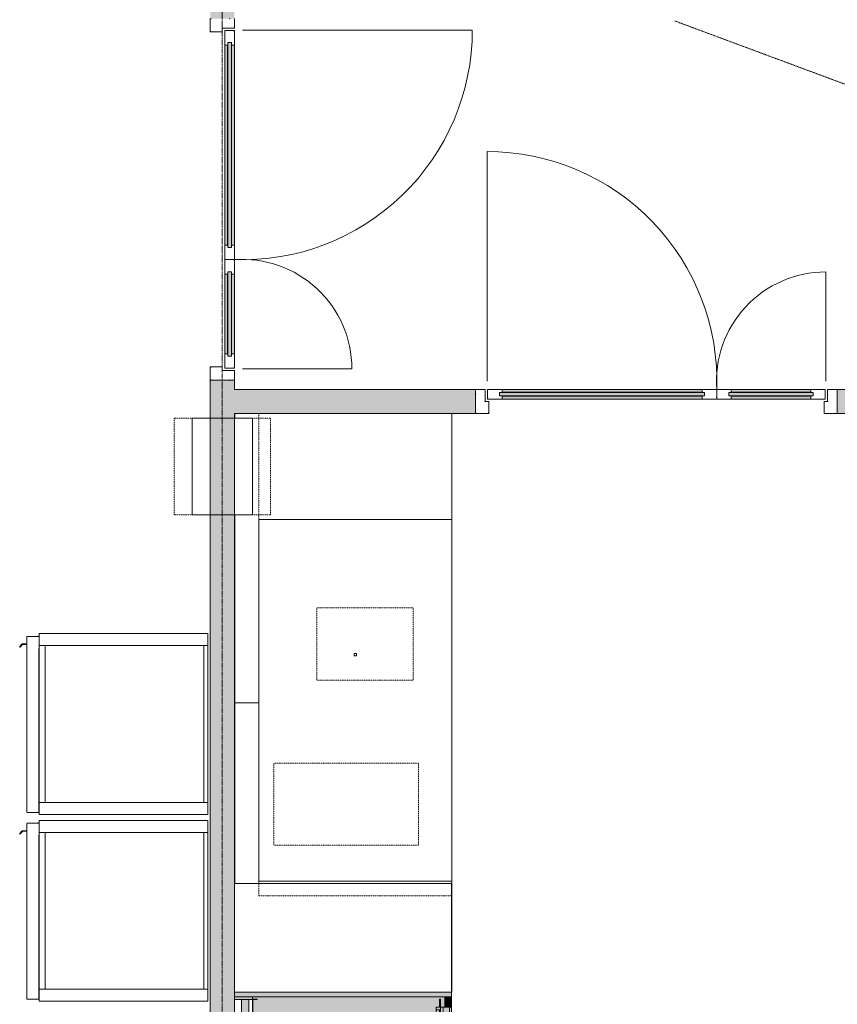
# Model space of a CAD drawing. Header units: millimetres. Extents: x -281 to 121694, y -16481 to 65128.
# Tile 23 of 256: x 16360 to 19750, y 11699 to 15783. Entities that reach past the tile are written whole.
import ezdxf

# ---------------------------------------------------------------- set-up
doc = ezdxf.new("R2010")
doc.units = ezdxf.units.MM
doc.linetypes.add('Grid Line', pattern=[12, 6, -2, 2, -2])
doc.linetypes.add('NLRS_Dash-0_6mm_Space-0_6mm_cpz', pattern=[1.2, 0.6, -0.6])
for name, color, linetype, lineweight in [('A--A2__Ruwbouw', 8, 'Continuous', 5), ('A--L$01A__Algemeen', 7, 'Continuous', 5), ('A--L$07A__Stramien', 1, 'Continuous', 5), ('A--L21__Buitenwanden', 3, 'Continuous', 5), ('A--L3__Afbouw', 2, 'Continuous', 5), ('A--L5__InstallatiesW', 7, 'Continuous', 5), ('A--L82__LosseGebruikersInvent', 1, 'Continuous', 5), ('A--L8__LosseInventaris', 1, 'Continuous', 5), ('Specialty Equipment', 1, 'Continuous', 5)]:
    doc.layers.add(name, color=color, linetype=linetype, lineweight=lineweight)

# ---------------------------------------------------------------- blocks, each defined once
blk = doc.blocks.new('NLRS_30_DO_UN_clearance zone dashed-SH_gen_cpz - NLRS_30_DO_UN_clearance zone dashed-SH_gen_cpz-10502057-L_80_ 16')
at = {"layer": 'A--L3__Afbouw', "linetype": 'NLRS_Dash-0_6mm_Space-0_6mm_cpz'}
blk.add_line((427.1, -320.1), (-487.5, 20), dxfattribs=at)
blk.add_arc((-487.5, 20), 975.8, 339.6014, 357.6507, dxfattribs=at)
blk = doc.blocks.new('NLRS_30_DO_WB_deur dubbel draai-SH_gen_cpz1 - 32_31_13_deur dubbel invulling glas_gen_aluminium_1500x2800_systeemwand-62867148-L_80_ 16')
at = {"layer": 'A--L3__Afbouw'}
for p, q in [((-750, 50), (-695, 50)), ((-749, 47.3), (-750, 47.3)), ((-750, 46.5), (-749, 46.5)), ((-749, 46.5), (-749, 47.3)), ((-696, 47.3), (-696, 46.5)), ((-695, 47.3), (-696, 47.3)), ((-696, 46.5), (-695, 46.5)), ((-695, 50), (-695, 47.3)), ((-695, 46.5), (-695, 0)), ((695, 50), (750, 50)), ((695, 47.3), (695, 50)), ((696, 47.3), (695, 47.3)), ((695, 46.5), (696, 46.5)), ((695, 0), (695, 46.5)), ((696, 46.5), (696, 47.3)), ((749, 47.3), (749, 46.5)), ((750, 47.3), (749, 47.3)), ((749, 46.5), (750, 46.5)), ((-749, -30), (-750, -30)), ((-750, -30.8), (-749, -30.8)), ((-749, -30.8), (-749, -30)), ((-711, 0), (-711, -0.8)), ((-695, 0), (-711, 0)), ((-711, -0.8), (-710, -0.8)), ((-710, -0.8), (-710, -50)), ((711, 0), (695, 0)), ((710, -0.8), (711, -0.8)), ((710, -50), (710, -0.8)), ((711, -0.8), (711, 0)), ((749, -30), (749, -30.8)), ((750, -30), (749, -30)), ((749, -30.8), (750, -30.8)), ((-710, -50), (-750, -50)), ((750, -50), (710, -50))]:
    blk.add_line(p, q, dxfattribs=at)
blk = doc.blocks.new('NLRS_30_DO_UN_paneel dubbel-SH_gen_cpz - 31_31_01_paneel_gen-62824535-L_80_ 16')
at = {"layer": 'A--L3__Afbouw'}
for points in [[(-175, -7.5), (175, -7.5), (175, 7.5), (-175, 7.5), (-175, -3.8)], [(165, 8.3), (165, 20), (-165, 20), (-165, 8.3), (55, 8.3)], [(165, -20), (165, -8.3), (-165, -8.3), (-165, -20), (55, -20)]]:
    blk.add_hatch(color=256, dxfattribs=at).paths.add_polyline_path(points)
for p, q in [((-225, 20), (-165, 20)), ((-225, 13.3), (-225, 20)), ((-224, 13.3), (-225, 13.3)), ((-225, 12.5), (-224, 12.5)), ((-225, -16.5), (-225, 12.5)), ((-224, 12.5), (-224, 13.3)), ((-175, 7.5), (-175, -7.5)), ((-166, 7.5), (-175, 7.5)), ((-175, 7.5), (175, 7.5)), ((-175, -7.5), (-175, 7.5)), ((-166, 8.3), (-166, 7.5)), ((-165, 8.3), (-166, 8.3)), ((-165, 20), (-165, 8.3)), ((-165, 20), (165, 20)), ((165, 8.3), (-165, 8.3)), ((165, 20), (225, 20)), ((165, 8.3), (165, 20)), ((166, 8.3), (165, 8.3)), ((166, 7.5), (166, 8.3)), ((175, 7.5), (166, 7.5)), ((175, -7.5), (175, 7.5)), ((175, 7.5), (175, -7.5)), ((224, 13.3), (224, 12.5)), ((225, 13.3), (224, 13.3)), ((224, 12.5), (225, 12.5)), ((225, 20), (225, 13.3)), ((225, 12.5), (225, -16.5)), ((-224, -16.5), (-225, -16.5)), ((-225, -17.3), (-224, -17.3)), ((-225, -20), (-225, -17.3)), ((-225, -20), (-225, -17.3)), ((-224, -17.3), (-225, -17.3)), ((-165, -20), (-225, -20)), ((-224, -17.3), (-224, -16.5)), ((-175, -7.5), (-166, -7.5)), ((175, -7.5), (-175, -7.5)), ((-166, -7.5), (-166, -8.3)), ((-166, -8.3), (-165, -8.3)), ((-165, -8.3), (-165, -20)), ((-165, -8.3), (165, -8.3)), ((165, -20), (-165, -20)), ((165, -8.3), (166, -8.3)), ((165, -20), (165, -8.3)), ((225, -20), (165, -20)), ((166, -7.5), (175, -7.5)), ((166, -8.3), (166, -7.5)), ((224, -16.5), (224, -17.3)), ((225, -16.5), (224, -16.5)), ((224, -17.3), (225, -17.3)), ((225, -17.3), (224, -17.3)), ((225, -17.3), (225, -20)), ((225, -20), (225, -17.3))]:
    blk.add_line(p, q, dxfattribs=at)
blk = doc.blocks.new('NLRS_30_DO_UN_paneel dubbel-SH_gen_cpz - 31_31_01_paneel_gen-V237-L_80_ 16')
at = {"layer": 'A--L3__Afbouw'}
for points in [[(425, 7.5), (-425, 7.5), (-425, -7.5), (425, -7.5)], [(415, 20), (-415, 20), (-415, 8.3), (415, 8.3)], [(416, 7.5), (415, 8.3), (415, 7.5)], [(415, -8.3), (-415, -8.3), (-415, -20), (415, -20)], [(416, -8.3), (415, -7.5), (415, -8.3)]]:
    blk.add_hatch(color=256, dxfattribs=at).paths.add_polyline_path(points)
for p, q in [((-415, 20), (-475, 20)), ((-475, 20), (-475, 17.3)), ((-475, 20), (-475, 17.3)), ((-475, 17.3), (-474, 17.3)), ((-474, 17.3), (-475, 17.3)), ((-474, 16.5), (-475, 16.5)), ((-475, 16.5), (-475, -12.5)), ((-474, 17.3), (-474, 16.5)), ((-425, -7.5), (-425, 7.5)), ((-425, 7.5), (-416, 7.5)), ((425, 7.5), (-425, 7.5)), ((-425, 7.5), (-425, -7.5)), ((-416, 7.5), (-416, 8.3)), ((-416, 8.3), (-415, 8.3)), ((-415, 8.3), (-415, 20)), ((415, 20), (-415, 20)), ((-415, 8.3), (415, 8.3)), ((475, 20), (415, 20)), ((415, 20), (415, 8.3)), ((415, 8.3), (416, 8.3)), ((416, 8.3), (416, 7.5)), ((416, 7.5), (425, 7.5)), ((425, 7.5), (425, -7.5)), ((425, -7.5), (425, 7.5)), ((474, 16.5), (474, 17.3)), ((474, 17.3), (475, 17.3)), ((475, 17.3), (474, 17.3)), ((475, 16.5), (474, 16.5)), ((475, 17.3), (475, 20)), ((475, 20), (475, 17.3)), ((475, -12.5), (475, 16.5)), ((-475, -12.5), (-474, -12.5)), ((-474, -13.3), (-475, -13.3)), ((-475, -13.3), (-475, -20)), ((-475, -20), (-415, -20)), ((-474, -12.5), (-474, -13.3)), ((-416, -7.5), (-425, -7.5)), ((-425, -7.5), (425, -7.5)), ((-416, -8.3), (-416, -7.5)), ((-415, -8.3), (-416, -8.3)), ((-415, -20), (-415, -8.3)), ((415, -8.3), (-415, -8.3)), ((-415, -20), (415, -20)), ((416, -8.3), (415, -8.3)), ((415, -8.3), (415, -20)), ((415, -20), (475, -20)), ((425, -7.5), (416, -7.5)), ((416, -7.5), (416, -8.3)), ((474, -13.3), (474, -12.5)), ((474, -12.5), (475, -12.5)), ((475, -13.3), (474, -13.3)), ((475, -20), (475, -13.3))]:
    blk.add_line(p, q, dxfattribs=at)
blk = doc.blocks.new('NLRS_30_DO_UN_clearance zone-SH_gen_cpz - NLRS_30_DO_UN_clearance zone-SH_gen_cpz-62715436-L_80_ 16')
at = {"layer": 'A--L3__Afbouw'}
blk.add_line((-477.5, 1006.6), (-477.5, 53.5), dxfattribs=at)
blk.add_arc((-477.5, 53.5), 953.1, 357.9857, 90, dxfattribs=at)
blk = doc.blocks.new('NLRS_30_DO_UN_paneel dubbel-SH_gen_cpz - 31_31_01_paneel_gen-V188-L_80_ 16')
at = {"layer": 'A--L3__Afbouw'}
for points in [[(-97.9, 7.5), (-425, 7.5), (-425, -7.5), (425, -7.5), (425, 7.5), (275.4, 7.5)], [(-415, 20), (-415, 8.3), (415, 8.3), (415, 20), (-97.9, 20)], [(-415, -8.3), (-415, -20), (415, -20), (415, -8.3), (-97.9, -8.3)]]:
    blk.add_hatch(color=256, dxfattribs=at).paths.add_polyline_path(points)
for p, q in [((-415, 20), (-475, 20)), ((-475, 20), (-475, 17.3)), ((-475, 20), (-475, 17.3)), ((-475, 17.3), (-474, 17.3)), ((-474, 17.3), (-475, 17.3)), ((-474, 16.5), (-475, 16.5)), ((-475, 16.5), (-475, -12.5)), ((-474, 17.3), (-474, 16.5)), ((-425, -7.5), (-425, 7.5)), ((-425, 7.5), (-416, 7.5)), ((425, 7.5), (-425, 7.5)), ((-425, 7.5), (-425, -7.5)), ((-416, 7.5), (-416, 8.3)), ((-416, 8.3), (-415, 8.3)), ((-415, 8.3), (-415, 20)), ((415, 20), (-415, 20)), ((-415, 8.3), (415, 8.3)), ((475, 20), (415, 20)), ((415, 20), (415, 8.3)), ((415, 8.3), (416, 8.3)), ((416, 8.3), (416, 7.5)), ((416, 7.5), (425, 7.5)), ((425, 7.5), (425, -7.5)), ((425, -7.5), (425, 7.5)), ((474, 16.5), (474, 17.3)), ((474, 17.3), (475, 17.3)), ((475, 17.3), (474, 17.3)), ((475, 16.5), (474, 16.5)), ((475, 17.3), (475, 20)), ((475, 20), (475, 17.3)), ((475, -12.5), (475, 16.5)), ((-475, -12.5), (-474, -12.5)), ((-474, -13.3), (-475, -13.3)), ((-475, -13.3), (-475, -20)), ((-475, -20), (-415, -20)), ((-474, -12.5), (-474, -13.3)), ((-416, -7.5), (-425, -7.5)), ((-425, -7.5), (425, -7.5)), ((-416, -8.3), (-416, -7.5)), ((-415, -8.3), (-416, -8.3)), ((-415, -20), (-415, -8.3)), ((415, -8.3), (-415, -8.3)), ((-415, -20), (415, -20)), ((416, -8.3), (415, -8.3)), ((415, -8.3), (415, -20)), ((415, -20), (475, -20)), ((425, -7.5), (416, -7.5)), ((416, -7.5), (416, -8.3)), ((474, -13.3), (474, -12.5)), ((474, -12.5), (475, -12.5)), ((475, -13.3), (474, -13.3)), ((475, -20), (475, -13.3))]:
    blk.add_line(p, q, dxfattribs=at)
blk = doc.blocks.new('NLRS_30_DO_UN_clearance zone-SH_gen_cpz - NLRS_30_DO_UN_clearance zone-SH_gen_cpz-62764942-L_80_ 16')
at = {"layer": 'A--L3__Afbouw'}
blk.add_line((-227.5, -507.2), (-227.5, -53.5), dxfattribs=at)
blk.add_arc((-227.5, -53.5), 453.7, 270, 4.2341, dxfattribs=at)
blk = doc.blocks.new('NLRS_82_SE_LB_laboratorium apparaat space reservation_gen_cpz - lab apparaat_tafelniveau-57700668-L_80_ 16')
at = {"layer": 'A--L8__LosseInventaris', "linetype": 'NLRS_Dash-0_6mm_Space-0_6mm_cpz'}
for p, q in [((-450, 225), (450, 225)), ((-450, 225), (-450, -225)), ((450, 225), (450, -225)), ((-450, -225), (450, -225))]:
    blk.add_line(p, q, dxfattribs=at)
at = {"layer": 'Specialty Equipment'}
for p, q in [((450, 225), (-450, 225)), ((-450, 225), (-450, -225)), ((450, -225), (450, 225)), ((-450, -225), (450, -225))]:
    blk.add_line(p, q, dxfattribs=at)
blk = doc.blocks.new('NLRS_57_ME_UN_zuurkast_gen_kad - zuurkast dxbxh 900x1200x2700-V441-L_80_ 16')
at = {"layer": 'A--L5__InstallatiesW'}
for points in [[(-600, -900), (-581, -900), (-581, -2), (-583, 0), (-598, 0), (-600, -2), (-600, -688.9)], [(581, -900), (600, -900), (600, -2), (598, 0), (583, 0), (581, -2), (581, -688.9)], [(-569.5, -75), (-569.5, -76), (-569.5, -75)]]:
    blk.add_hatch(color=254, dxfattribs=at).paths.add_polyline_path(points)
at = {"layer": 'A--L8__LosseInventaris'}
h = blk.add_hatch(color=254, dxfattribs=at)
h.paths.add_polyline_path([(-600, 0), (-600, -2), (-598, 0)])
h.paths.add_polyline_path([(-583, 0), (-581, -2), (-581, -75), (-570, -75), (-570, 0), (-581, 0)])
for points in [[(-570, -60), (570, -60), (570, -30), (-570, -30)], [(-537, -866), (537, -866), (537, -855), (-537, -855)], [(-526, -836.4), (-526, -850.5), (526, -850.5), (526, -836.4), (-383.9, -836.4)], [(-526, -855), (526, -855), (526, -850.5), (-526, -850.5)], [(-581, -875.5), (-581, -898), (-579, -900), (-539, -900), (-537, -898), (-537, -874.3), (-539, -872.3), (-579, -872.3), (-581, -874.3)], [(-537, -868.5), (537, -867.9), (537, -866), (-537, -866.7), (-537, -867.9)], [(-537, -868.5), (-537, -872), (537, -872), (537, -868.5), (-383.9, -868.5)], [(-537, -874.3), (-537, -892), (537, -892), (537, -872), (-537, -872.3)], [(-537, -896.3), (-537, -900), (537, -898.9), (537, -892), (-537, -892.8), (-537, -895.3)], [(537, -898), (539, -900), (579, -900), (581, -898), (581, -874.3), (579, -872.3), (539, -872.3), (537, -874.3)]]:
    blk.add_hatch(color=254, dxfattribs=at).paths.add_polyline_path(points)
h = blk.add_hatch(color=254, dxfattribs=at)
h.paths.add_polyline_path([(570, 0), (570, -75), (581, -75), (581, -2), (583, 0), (581, 0)])
h.paths.add_polyline_path([(598, 0), (600, -2), (600, 0)])
h = blk.add_hatch(color=254, dxfattribs=at)
h.paths.add_polyline_path([(-581, -868.5), (-581, -874.3), (-579, -872.3), (-539, -872.3), (-537, -874.3), (-537, -855), (-571, -855), (-571, -850.5), (-537, -850.5), (-537, -836.4), (537, -836.4), (537, -850.5), (571, -850.5), (571, -855), (537, -855), (537, -874.3), (539, -872.3), (579, -872.3), (581, -874.3), (581, -75), (-581, -76), (-581, -867.9)])
h.paths.add_polyline_path([(-581, -900), (-579, -900), (-581, -898)])
h.paths.add_polyline_path([(-539, -900), (-537, -898.9), (-537.9, -898.9), (-538.9, -899.9)])
h.paths.add_polyline_path([(-90, -315.5), (-90, -280), (510, -280), (510, -620), (-90, -620)])
h.paths.add_polyline_path([(537, -898), (537, -900), (537.9, -898.9), (537.1, -898.1)])
h.paths.add_polyline_path([(579, -900), (581, -900), (581, -898)])
h = blk.add_hatch(color=254, dxfattribs=at)
h.paths.add_polyline_path([(-571, -855), (-526, -855), (-526, -836.4), (-537, -836.4), (-537, -850.5), (-571, -850.5)])
h.paths.add_polyline_path([(526, -855), (571, -855), (571, -850.5), (537, -850.5), (537, -836.4), (526, -836.4), (526, -850.5)])
at = {"layer": 'A--L5__InstallatiesW', "color": 5}
for p, q in [((-583, 0), (-598, 0)), ((598, 0), (583, 0)), ((-600, -2), (-600, -900)), ((-581, -900), (-581, -2)), ((581, -2), (581, -900)), ((600, -900), (600, -2)), ((-571, -76.5), (-571, -94)), ((-570, -94), (-570, -76.5)), ((569.5, -75), (-569.5, -75)), ((-569.5, -76), (569.5, -76)), ((570, -76.5), (570, -94)), ((571, -94), (571, -76.5)), ((-571, -94), (-570, -94)), ((570, -94), (571, -94)), ((-600, -900), (-581, -900)), ((581, -900), (600, -900))]:
    blk.add_line(p, q, dxfattribs=at)
for centre, radius, start, end in [((-583, -2), 2, 0, 90), ((583, -2), 2, 90, 180), ((598, -2), 2, 360, 90), ((-598, -2), 2, 90, 180), ((-569.5, -76.5), 1.46, 90, 180), ((-569.5, -76.5), 0.5, 90, 180), ((569.5, -76.5), 1.46, 0, 90), ((569.5, -76.5), 0.5, 0, 90)]:
    blk.add_arc(centre, radius, start, end, dxfattribs=at)
at = {"layer": 'A--L8__LosseInventaris', "color": 5}
for p, q in [((-600, 0), (-600, -2)), ((-570, -75), (-570, 0)), ((570, -30), (-570, -30)), ((-570, -30), (-570, -60)), ((570, 0), (570, -75)), ((570, -60), (570, -30)), ((-569.5, -75), (-581, -75)), ((-570, -60), (570, -60)), ((581, -75), (569.5, -75)), ((-537, -866), (-537, -855)), ((526, -855), (-526, -855)), ((537, -855), (537, -866)), ((-537, -868.5), (-537, -866)), ((-537, -866), (537, -866)), ((-537, -872), (-537, -868.5)), ((-537, -874.4), (-537, -872)), ((537, -892), (-537, -892)), ((537, -866), (537, -868.5)), ((537, -868.5), (537, -872)), ((537, -872), (537, -874.4)), ((-581, -900), (-579, -900)), ((-539, -900), (-537, -900)), ((-537, -898.9), (-537, -900)), ((-537, -900), (537, -900)), ((537, -900), (537, -898.9)), ((537, -900), (539, -900)), ((579, -900), (581, -900))]:
    blk.add_line(p, q, dxfattribs=at)
at = {"layer": 'Specialty Equipment'}
for p, q in [((-571, -850.5), (-571, -855)), ((-537, -850.5), (-571, -850.5)), ((-571, -855), (-526, -855)), ((-526, -836.4), (-537, -836.4)), ((-537, -836.4), (-537, -850.5)), ((-526, -855), (-526, -836.4)), ((526, -836.4), (-526, -836.4)), ((-526, -836.4), (-526, -850.5)), ((-526, -850.5), (526, -850.5)), ((537, -836.4), (526, -836.4)), ((526, -836.4), (526, -855)), ((526, -850.5), (526, -836.4)), ((526, -855), (571, -855)), ((537, -850.5), (537, -836.4)), ((571, -850.5), (537, -850.5)), ((571, -855), (571, -850.5)), ((-581, -874.3), (-581, -898)), ((-539, -872.3), (-579, -872.3)), ((-537, -898), (-537, -874.3)), ((537, -874.3), (537, -898)), ((579, -872.3), (539, -872.3)), ((581, -898), (581, -874.3)), ((-579, -900), (-539, -900)), ((539, -900), (579, -900))]:
    blk.add_line(p, q, dxfattribs=at)
for centre, start, end in [((-579, -874.3), 90, 180), ((-579, -898), 180, 270), ((-539, -874.3), 360, 90), ((-539, -898), 270, 0), ((539, -874.3), 90, 180), ((539, -898), 180, 270), ((579, -874.3), 360, 90), ((579, -898), 270, 0)]:
    blk.add_arc(centre, 2, start, end, dxfattribs=at)
blk = doc.blocks.new('NLRS_82_FU_UN_lab en spoel tafels_gen_kad - labtafel dxbxh 900x1200x950-V442-L_80_ 16')
at = {"layer": 'A--L$01A__Algemeen'}
for p, q in [((180, 262.7), (-600, 262.7)), ((-600, 262.7), (-600, 162.7)), ((600, 262.7), (580, 262.7)), ((160, -637.3), (600, -637.3))]:
    blk.add_line(p, q, dxfattribs=at)
blk = doc.blocks.new('NLRS_82_SE_LB_laboratorium apparaat space reservation_gen_cpz - lab apparaat_vloerniveau-57700814-L_80_ 16')
at = {"layer": 'A--L8__LosseInventaris', "linetype": 'NLRS_Dash-0_6mm_Space-0_6mm_cpz'}
for p, q in [((-200, 200), (200, 200)), ((-200, 200), (-200, -200)), ((200, 200), (200, -200)), ((-200, -200), (200, -200))]:
    blk.add_line(p, q, dxfattribs=at)
at = {"layer": 'A--L8__LosseInventaris'}
for p, q in [((200, 125), (-200, 125)), ((-200, 125), (-200, -125)), ((200, -125), (200, 125)), ((-200, -125), (200, -125))]:
    blk.add_line(p, q, dxfattribs=at)
blk = doc.blocks.new('NLRS_82_FU_UN_lab en spoel tafels_gen_kad - labtafel dxbxh 900x1200x950-V490-L_80_ 16')
at = {"layer": 'A--L$01A__Algemeen'}
for p, q in [((600, 262.7), (-150, 262.7)), ((600, 162.7), (600, 262.7)), ((-600, -635.3), (-600, -637.3)), ((-600, -637.3), (-140, -637.3))]:
    blk.add_line(p, q, dxfattribs=at)
blk = doc.blocks.new('NLRS_82_SE_UN_koelkast_vriezer_incubator_gen_kad - vriezer dxbxh 750x750x1600-55291940-L_80_ 16')
at = {"layer": 'A--L8__LosseInventaris'}
for p, q in [((-280.3, 79), (-330.3, 79)), ((-330.3, 79), (-330.3, -621)), ((-280.3, 79), (369.7, 79)), ((-280.3, 63), (-280.3, 79)), ((-280.3, -621), (-280.3, 79)), ((369.7, 63), (-280.3, 63)), ((369.7, 79), (369.7, 63)), ((419.7, 79), (369.7, 79)), ((369.7, 79), (369.7, -621)), ((419.7, -621), (419.7, 79)), ((369.7, -596), (-280.3, -596)), ((-330.3, -621), (-280.3, -621)), ((-318.8, -621), (-268.8, -621)), ((-318.8, -670), (-318.8, -621)), ((-268.8, -622), (-268.8, -621)), ((369.7, -621), (-268.8, -621)), ((411.2, -622), (-268.8, -622)), ((369.7, -621), (419.7, -621)), ((411.2, -670), (411.2, -622)), ((-317.8, -671), (410.2, -671)), ((-287.8, -671), (-287.8, -688.7)), ((-286, -692.5), (-276.3, -700.6)), ((-285.3, -687.5), (-285.3, -671)), ((-274.5, -698.9), (-283.5, -691.3))]:
    blk.add_line(p, q, dxfattribs=at)
for centre, radius, start, end in [((-305.3, -621), 15, 180, 204.8987), ((-282.8, -688.7), 5, 180, 230), ((-280.3, -687.5), 5, 180, 230), ((-275.3, -699.8), 1.26, 220, 50)]:
    blk.add_arc(centre, radius, start, end, dxfattribs=at)
for points, knots in [([(-317.8, -671), (-317.9, -671), (-318, -671), (-318.2, -670.9), (-318.3, -670.9), (-318.4, -670.8), (-318.5, -670.7), (-318.7, -670.5), (-318.8, -670.3), (-318.8, -670.1), (-318.8, -670)], [0, 0, 0, 0, 0.166667, 0.25, 0.333333, 0.416667, 0.5, 0.666667, 0.833333, 1, 1, 1, 1]), ([(411.2, -670), (411.2, -670.1), (411.2, -670.3), (411.1, -670.5), (410.9, -670.7), (410.8, -670.8), (410.7, -670.9), (410.6, -670.9), (410.4, -671), (410.3, -671), (410.2, -671)], [-1, -1, -1, -1, -0.833333, -0.666667, -0.5, -0.416667, -0.333333, -0.25, -0.166667, 0, 0, 0, 0])]:
    blk.add_open_spline(points, degree=3, knots=knots, dxfattribs=at)
blk = doc.blocks.new('NLRS_82_SE_LB_laboratorium apparaat space reservation_gen_cpz - lab apparaat_brug-59458711-L_80_ 16')
at = {"layer": 'A--L8__LosseInventaris', "linetype": 'NLRS_Dash-0_6mm_Space-0_6mm_cpz'}
for p, q in [((-750, 400), (750, 400)), ((-750, 400), (-750, -400)), ((750, 400), (750, -400)), ((-750, -400), (750, -400))]:
    blk.add_line(p, q, dxfattribs=at)
at = {"layer": 'Specialty Equipment'}
for p, q in [((750, 400), (-750, 400)), ((-750, 400), (-750, -400)), ((750, -400), (750, 400)), ((-750, -400), (750, -400))]:
    blk.add_line(p, q, dxfattribs=at)
blk = doc.blocks.new('NLRS_82_SE_LB_laboratorium apparaat space reservation_gen_cpz - lab apparaat_tafelniveau-59458712-L_80_ 16')
at = {"layer": 'A--L8__LosseInventaris', "linetype": 'NLRS_Dash-0_6mm_Space-0_6mm_cpz'}
for p, q in [((-200, 150), (200, 150)), ((-200, 150), (-200, -150)), ((200, 150), (200, -150)), ((-200, -150), (200, -150))]:
    blk.add_line(p, q, dxfattribs=at)
blk = doc.blocks.new('NLRS_82_SE_LB_laboratorium apparaat space reservation_gen_cpz - lab apparaat_tafelniveau-59458710-L_80_ 16')
at = {"layer": 'A--L8__LosseInventaris', "linetype": 'NLRS_Dash-0_6mm_Space-0_6mm_cpz'}
for p, q in [((-1000, 400), (1000, 400)), ((-1000, 400), (-1000, -400)), ((1000, 400), (1000, -400)), ((-1000, -400), (1000, -400))]:
    blk.add_line(p, q, dxfattribs=at)
at = {"layer": 'Specialty Equipment'}
for p, q in [((5, 5), (-5, 5)), ((-5, 5), (-5, -5)), ((5, -5), (5, 5)), ((-5, -5), (5, -5))]:
    blk.add_line(p, q, dxfattribs=at)
blk = doc.blocks.new('NLRS_82_SE_LB_laboratorium apparaat space reservation_gen_cpz - lab apparaat_tafelniveau-59458713-L_80_ 16')
at = {"layer": 'A--L8__LosseInventaris', "linetype": 'NLRS_Dash-0_6mm_Space-0_6mm_cpz'}
for p, q in [((-170, 300), (170, 300)), ((-170, 300), (-170, -300)), ((170, 300), (170, -300)), ((-170, -300), (170, -300))]:
    blk.add_line(p, q, dxfattribs=at)

msp = doc.modelspace()

# ---------------------------------------------------------------- hatches: boundary and pattern name
at = {"layer": 'A--A2__Ruwbouw'}
h = msp.add_hatch(color=256, dxfattribs=at)
h.paths.add_polyline_path([(17178.7, 10161.9), (17250, 10161.9), (17250, 14288), (17150, 14288), (17150, 10161.9), (17158.1, 10161.9)])
h.paths.add_polyline_path([(17250, 15788), (17250, 15838), (17150, 15838), (17150, 15788), (17241.9, 15788)])
h = msp.add_hatch(color=256, dxfattribs=at)
h.paths.add_polyline_path([(30119, 14150), (30119, 14250), (23350, 14250), (23350, 14150), (29885.7, 14150)])
h.paths.add_polyline_path([(31550, 14150), (31550, 14250), (31169, 14250), (31169, 14150), (31379, 14150)])
h.paths.add_polyline_path([(20925.6, 14150), (21850, 14150), (21850, 14250), (19750, 14250), (19750, 14150), (20552.2, 14150)])
h.paths.add_polyline_path([(18250, 14150), (18250, 14250), (17250, 14250), (17250, 14150), (17938.9, 14150)])

# ---------------------------------------------------------------- linework, layer by layer
at = {"layer": 'A--L$07A__Stramien', "linetype": 'Grid Line'}
msp.add_line((17200, 64428.4), (17200, 5044.8), dxfattribs=at)
at = {"layer": 'A--L21__Buitenwanden'}
for p, q in [((17250, 14288), (17150, 14288)), ((17150, 14288), (17150, 10161.9)), ((17250, 14250), (17250, 14288)), ((18250, 14250), (17250, 14250)), ((18250, 14150), (18250, 14250)), ((21850, 14250), (19750, 14250)), ((19750, 14250), (19750, 14150)), ((17250, 10161.9), (17250, 14150)), ((17250, 14150), (18250, 14150)), ((19750, 14150), (21850, 14150))]:
    msp.add_line(p, q, dxfattribs=at)

# ---------------------------------------------------------------- block references
at = {"layer": 'A--L3__Afbouw'}
for name, p, rotation in [('NLRS_30_DO_WB_deur dubbel draai-SH_gen_cpz1 - 32_31_13_deur dubbel invulling glas_gen_aluminium_1500x2800_systeemwand-62867148-L_80_ 16', (17200, 15038), 90.00000000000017), ('NLRS_30_DO_UN_paneel dubbel-SH_gen_cpz - 31_31_01_paneel_gen-V237-L_80_ 16', (17230, 15263), 270.0000000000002), ('NLRS_30_DO_UN_clearance zone-SH_gen_cpz - NLRS_30_DO_UN_clearance zone-SH_gen_cpz-62715436-L_80_ 16', (17230, 15263), 270.0000000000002), ('NLRS_30_DO_UN_paneel dubbel-SH_gen_cpz - 31_31_01_paneel_gen-62824535-L_80_ 16', (17230, 14563), 90.00000000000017), ('NLRS_30_DO_UN_clearance zone-SH_gen_cpz - NLRS_30_DO_UN_clearance zone-SH_gen_cpz-62764942-L_80_ 16', (17230, 14563), 90.00000000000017), ('NLRS_30_DO_UN_clearance zone-SH_gen_cpz - NLRS_30_DO_UN_clearance zone-SH_gen_cpz-62764942-L_80_ 16', (19475, 14230), 180), ('NLRS_30_DO_WB_deur dubbel draai-SH_gen_cpz1 - 32_31_13_deur dubbel invulling glas_gen_aluminium_1500x2800_systeemwand-62867148-L_80_ 16', (19000, 14200), 180), ('NLRS_30_DO_UN_paneel dubbel-SH_gen_cpz - 31_31_01_paneel_gen-62824535-L_80_ 16', (19475, 14230), 180)]:
    msp.add_blockref(name, p, dxfattribs=dict(at, rotation=rotation))
at = {"layer": 'A--L3__Afbouw', "linetype": 'NLRS_Dash-0_6mm_Space-0_6mm_cpz'}
msp.add_blockref('NLRS_30_DO_UN_clearance zone dashed-SH_gen_cpz - NLRS_30_DO_UN_clearance zone dashed-SH_gen_cpz-10502057-L_80_ 16', (19562.5, 15758.5), dxfattribs=at)
at = {"layer": 'A--L3__Afbouw'}
for name in ['NLRS_30_DO_UN_clearance zone-SH_gen_cpz - NLRS_30_DO_UN_clearance zone-SH_gen_cpz-62715436-L_80_ 16', 'NLRS_30_DO_UN_paneel dubbel-SH_gen_cpz - 31_31_01_paneel_gen-V188-L_80_ 16']:
    msp.add_blockref(name, (18775, 14230), dxfattribs=at)
at = {"layer": 'A--L82__LosseGebruikersInvent', "rotation": 89.9999999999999}
for name, p in [('NLRS_82_FU_UN_lab en spoel tafels_gen_kad - labtafel dxbxh 900x1200x950-V442-L_80_ 16', (17514.7, 13550)), ('NLRS_82_FU_UN_lab en spoel tafels_gen_kad - labtafel dxbxh 900x1200x950-V490-L_80_ 16', (17514.7, 12350))]:
    msp.add_blockref(name, p, dxfattribs=at)
at = {"layer": 'A--L8__LosseInventaris', "linetype": 'NLRS_Dash-0_6mm_Space-0_6mm_cpz'}
for name, p, rotation in [('NLRS_82_SE_LB_laboratorium apparaat space reservation_gen_cpz - lab apparaat_tafelniveau-59458710-L_80_ 16', (17752, 13150), 89.99999999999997), ('NLRS_82_SE_LB_laboratorium apparaat space reservation_gen_cpz - lab apparaat_vloerniveau-57700814-L_80_ 16', (17200, 13930), 89.9999999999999), ('NLRS_82_SE_LB_laboratorium apparaat space reservation_gen_cpz - lab apparaat_brug-59458711-L_80_ 16', (17752, 12960), 269.9999999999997), ('NLRS_82_SE_LB_laboratorium apparaat space reservation_gen_cpz - lab apparaat_tafelniveau-59458713-L_80_ 16', (17713.6, 12529.2), 89.9999999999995)]:
    msp.add_blockref(name, p, dxfattribs=dict(at, rotation=rotation))
for name, p in [('NLRS_82_SE_LB_laboratorium apparaat space reservation_gen_cpz - lab apparaat_tafelniveau-59458712-L_80_ 16', (17792, 13194.1)), ('NLRS_82_SE_LB_laboratorium apparaat space reservation_gen_cpz - lab apparaat_tafelniveau-57700668-L_80_ 16', (17700, 11975))]:
    msp.add_blockref(name, p, dxfattribs=at)
at = {"layer": 'A--L8__LosseInventaris', "rotation": 269.9999999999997}
for p in [(17061, 12906.7), (17061, 12131.7)]:
    msp.add_blockref('NLRS_82_SE_UN_koelkast_vriezer_incubator_gen_kad - vriezer dxbxh 750x750x1600-55291940-L_80_ 16', p, dxfattribs=at)
at = {"layer": 'A--L8__LosseInventaris', "color": 5, "rotation": 89.9999999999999}
msp.add_blockref('NLRS_57_ME_UN_zuurkast_gen_kad - zuurkast dxbxh 900x1200x2700-V441-L_80_ 16', (17250, 11150), dxfattribs=at)

doc.saveas('drawing.dxf')
